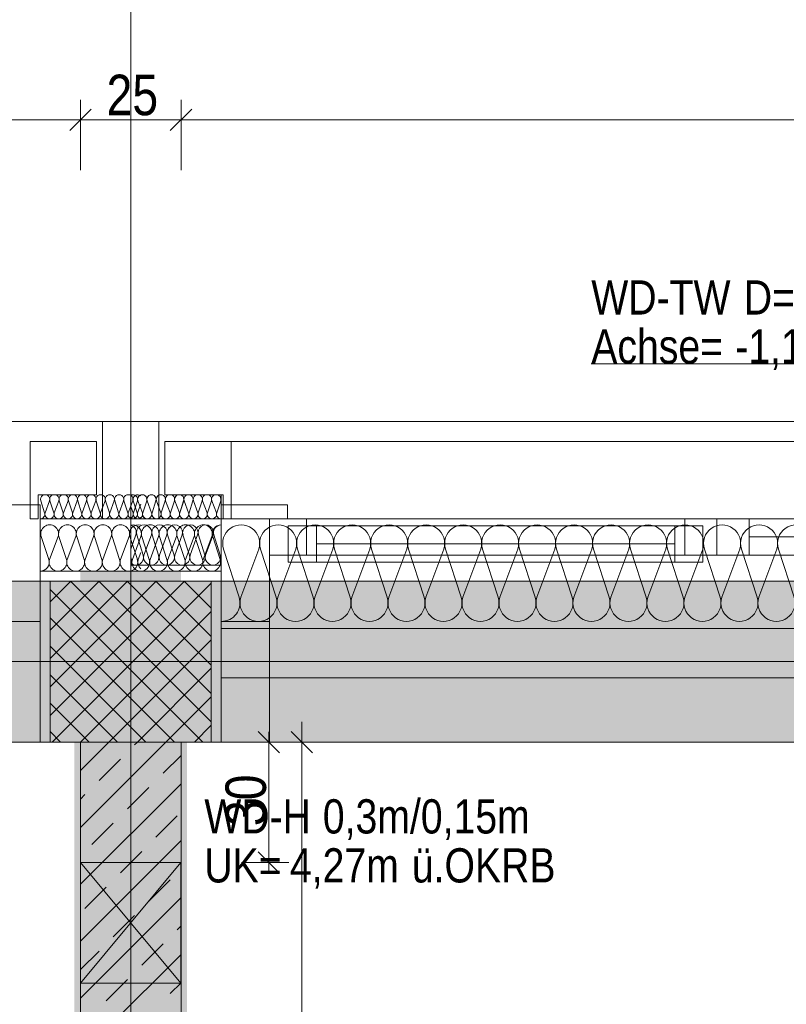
# Model space of a CAD drawing. Extents: x -720 to 300, y 62 to 1162.
# Tile 96 of 256: x -462 to -424, y 983 to 1032. Entities that reach past the tile are written whole.
import ezdxf
from ezdxf.lldxf.tags import DXFTag

# ---------------------------------------------------------------- set-up
doc = ezdxf.new("R2010")
doc.units = 0
doc.layers.get('0').update_dxf_attribs({"lineweight": 13})
for name, color, linetype, lineweight, true_color in [('30 -33 Aussenwände- 3 Aussenstützen', 7, 'Continuous', 50, 0x0000dd), ('30 -33 Aussenwände- 7 Fassade_ Elemente', 7, 'Continuous', 9, 0x00aacc), ('30 -34 Innenwände- 1 tragend', 7, 'Continuous', 13, 0xdd0806), ('30 -34 Innenwände- 11 Durchbruch', 4, 'Continuous', 9, 0x00ffff), ('30 -35 Decken- 1 Konstruktion-Träger- Stahlbeton', 7, 'Continuous', 13, 0x33aa00), ('70 -76 Bemaßung- 2 Allgemein', 9, 'Continuous', 5, 0x808080), ('iwb_Schraffur_F90_feuerbestaendig', 1, 'Continuous', 13, 0xff0000), ('iwb_Schraffur_Unterzug', 7, 'Continuous', 5, 0xffffcc), ('iwb_Sichtbeton', 2, 'Continuous', 50, 0xffff00), ('iwb_Sichtbeton-Shading', 2, 'Continuous', 50, 0xffff00)]:
    doc.layers.add(name, color=color, linetype=linetype, lineweight=lineweight, true_color=true_color)
doc.layers.add('70 -71 Achsen- 1 Gebäudeachsen', color=7, linetype='STRICHPUNKT2-A06G93UB8I', lineweight=18)
doc.layers.add('Keine-1', color=7, linetype='Continuous', lineweight=15)
doc.styles.get("Standard").update_dxf_attribs({"font": 'ARIALN.TTF'})
tags = doc.linetypes.add('fein_strichliert-A06G93UC8I', pattern=[4, 1, -2, 1]).pattern_tags.tags
tags[8:9] = [DXFTag(74, 4), DXFTag(75, 0), DXFTag(340, '0'), DXFTag(46, 0.0), DXFTag(50, 0.0), DXFTag(44, 0.0), DXFTag(45, 0.0)]
tags[6:7] = [DXFTag(74, 4), DXFTag(75, 0), DXFTag(340, '0'), DXFTag(46, 0.0), DXFTag(50, 0.0), DXFTag(44, 0.0), DXFTag(45, 0.0)]
tags[4:5] = [DXFTag(74, 4), DXFTag(75, 0), DXFTag(340, '0'), DXFTag(46, 0.0), DXFTag(50, 0.0), DXFTag(44, 0.0), DXFTag(45, 0.0)]
tags = doc.linetypes.add('STRICHPUNKT2-A06G93UB8I', pattern=[12.7, 6.35, -3.175, 0, -3.175]).pattern_tags.tags
tags[10:11] = [DXFTag(74, 4), DXFTag(75, 0), DXFTag(340, '0'), DXFTag(46, 0.0), DXFTag(50, 0.0), DXFTag(44, 0.0), DXFTag(45, 0.0)]
tags[8:9] = [DXFTag(74, 4), DXFTag(75, 0), DXFTag(340, '0'), DXFTag(46, 0.0), DXFTag(50, 0.0), DXFTag(44, 0.0), DXFTag(45, 0.0)]
tags[6:7] = [DXFTag(74, 4), DXFTag(75, 0), DXFTag(340, '0'), DXFTag(46, 0.0), DXFTag(50, 0.0), DXFTag(44, 0.0), DXFTag(45, 0.0)]
tags[4:5] = [DXFTag(74, 4), DXFTag(75, 0), DXFTag(340, '0'), DXFTag(46, 0.0), DXFTag(50, 0.0), DXFTag(44, 0.0), DXFTag(45, 0.0)]

# ---------------------------------------------------------------- blocks, each defined once
blk = doc.blocks.new('Shading-A06G93SP8I', base_point=(-566.802, 777.112))
at = {"layer": 'iwb_Sichtbeton-Shading', "color": 51, "true_color": 0xffff7f}
for points in [[(-459.652, 995.912), (-459.052, 995.912), (-459.652, 902.312), (-459.052, 902.912)], [(-454.652, 995.912), (-454.052, 995.912), (-454.652, 907.612), (-454.052, 907.612)]]:
    blk.add_solid(points, dxfattribs=at)
blk = doc.blocks.new('Referenz-A06G93UD8I')
at = {"layer": '30 -33 Aussenwände- 3 Aussenstützen', "color": 0, "lineweight": -2}
for p, q in [((-460.853, 1002.892), (-459.832, 1003.912)), ((-460.853, 1001.477), (-458.418, 1003.912)), ((-460.853, 1000.063), (-457.004, 1003.912)), ((-460.853, 998.649), (-455.59, 1003.912)), ((-460.853, 997.235), (-454.176, 1003.912)), ((-460.853, 1003.501), (-453.265, 995.912)), ((-460.761, 995.912), (-452.853, 1003.821)), ((-459.85, 1003.912), (-452.853, 996.915)), ((-458.436, 1003.912), (-452.853, 998.329)), ((-457.022, 1003.912), (-452.853, 999.743)), ((-455.608, 1003.912), (-452.853, 1001.157)), ((-454.193, 1003.912), (-452.853, 1002.572)), ((-460.853, 1002.086), (-454.679, 995.912)), ((-459.347, 995.912), (-452.853, 1002.406)), ((-460.853, 1000.672), (-456.093, 995.912)), ((-457.933, 995.912), (-452.853, 1000.992)), ((-456.853, 1000.912), (-456.853, 998.912)), ((-457.853, 999.912), (-455.853, 999.912)), ((-456.519, 995.912), (-452.853, 999.578)), ((-460.853, 999.258), (-457.507, 995.912)), ((-455.105, 995.912), (-452.853, 998.164)), ((-460.853, 997.844), (-458.921, 995.912)), ((-453.69, 995.912), (-452.853, 996.749)), ((-460.853, 996.429), (-460.336, 995.912))]:
    blk.add_line(p, q, dxfattribs=at)
at = {"layer": '30 -33 Aussenwände- 3 Aussenstützen', "color": 0, "linetype": 'Continuous', "lineweight": -2, "ltscale": 0.13}
for p, q in [((-452.853, 1003.912), (-460.853, 1003.912)), ((-460.853, 1003.912), (-460.853, 995.912)), ((-452.853, 995.912), (-452.853, 1003.912)), ((-460.853, 995.912), (-452.853, 995.912))]:
    blk.add_line(p, q, dxfattribs=at)
at = {"layer": '30 -33 Aussenwände- 7 Fassade_ Elemente', "color": 0, "linetype": 'Continuous', "lineweight": -2, "ltscale": 0.13}
for p, q in [((-458.253, 1011.852), (-607.453, 1011.852)), ((-458.253, 1007.012), (-458.253, 1011.852)), ((-455.453, 1011.852), (-455.453, 1007.012)), ((-306.253, 1011.852), (-455.453, 1011.852)), ((-455.453, 1011.852), (-455.453, 1007.012)), ((-306.253, 1011.852), (-455.453, 1011.852)), ((-461.853, 1010.852), (-461.853, 1007.012)), ((-458.553, 1010.852), (-461.853, 1010.852)), ((-458.553, 1008.212), (-458.553, 1010.852)), ((-455.153, 1008.212), (-455.153, 1010.852)), ((-455.153, 1008.212), (-455.153, 1010.852)), ((-455.153, 1010.852), (-451.853, 1010.852)), ((-455.153, 1010.852), (-451.853, 1010.852)), ((-451.853, 1010.852), (-309.853, 1010.852)), ((-451.853, 1007.012), (-451.853, 1010.852)), ((-451.853, 1010.852), (-451.853, 1007.012)), ((-451.853, 1010.852), (-451.853, 1007.012)), ((-461.453, 1007.012), (-461.453, 1008.212)), ((-461.453, 1008.212), (-458.553, 1008.212)), ((-461.131, 1007.312), (-461.324, 1007.912)), ((-460.887, 1007.912), (-461.109, 1007.312)), ((-460.672, 1007.312), (-460.864, 1007.912)), ((-460.427, 1007.912), (-460.649, 1007.312)), ((-460.212, 1007.312), (-460.405, 1007.912)), ((-459.968, 1007.912), (-460.189, 1007.312)), ((-459.752, 1007.312), (-459.945, 1007.912)), ((-459.508, 1007.912), (-459.73, 1007.312)), ((-459.293, 1007.312), (-459.486, 1007.912)), ((-459.048, 1007.912), (-459.27, 1007.312)), ((-458.833, 1007.312), (-459.026, 1007.912)), ((-458.589, 1007.912), (-458.811, 1007.312)), ((-458.373, 1007.312), (-458.566, 1007.912)), ((-458.129, 1007.912), (-458.351, 1007.312)), ((-457.914, 1007.312), (-458.107, 1007.912)), ((-457.669, 1007.912), (-457.891, 1007.312)), ((-457.454, 1007.312), (-457.647, 1007.912)), ((-457.21, 1007.912), (-457.432, 1007.312)), ((-456.995, 1007.312), (-457.187, 1007.912)), ((-456.75, 1007.912), (-456.972, 1007.312)), ((-456.535, 1007.312), (-456.728, 1007.912)), ((-456.711, 1007.312), (-456.519, 1007.912)), ((-456.711, 1007.309), (-456.519, 1007.909)), ((-456.497, 1007.909), (-456.274, 1007.309)), ((-456.496, 1007.912), (-456.274, 1007.312)), ((-456.252, 1007.312), (-456.059, 1007.912)), ((-456.252, 1007.309), (-456.059, 1007.91)), ((-456.252, 1007.309), (-456.059, 1007.91)), ((-456.037, 1007.91), (-455.815, 1007.31)), ((-456.037, 1007.91), (-455.815, 1007.31)), ((-456.036, 1007.912), (-455.815, 1007.312)), ((-455.792, 1007.312), (-455.599, 1007.912)), ((-455.792, 1007.31), (-455.6, 1007.91)), ((-455.792, 1007.31), (-455.6, 1007.91)), ((-455.577, 1007.912), (-455.355, 1007.312)), ((-455.577, 1007.91), (-455.355, 1007.31)), ((-455.333, 1007.312), (-455.14, 1007.912)), ((-455.333, 1007.31), (-455.14, 1007.91)), ((-452.353, 1008.212), (-455.153, 1008.212)), ((-452.253, 1008.212), (-455.153, 1008.212)), ((-455.118, 1007.91), (-454.895, 1007.31)), ((-455.117, 1007.912), (-454.895, 1007.312)), ((-454.873, 1007.312), (-454.68, 1007.912)), ((-454.873, 1007.31), (-454.681, 1007.911)), ((-454.658, 1007.912), (-454.436, 1007.312)), ((-454.658, 1007.911), (-454.436, 1007.311)), ((-454.413, 1007.312), (-454.22, 1007.912)), ((-454.413, 1007.311), (-454.221, 1007.911)), ((-454.198, 1007.912), (-453.976, 1007.312)), ((-454.198, 1007.911), (-453.976, 1007.311)), ((-453.954, 1007.312), (-453.761, 1007.912)), ((-453.954, 1007.311), (-453.761, 1007.911)), ((-453.739, 1007.911), (-453.517, 1007.312)), ((-453.738, 1007.912), (-453.516, 1007.312)), ((-453.494, 1007.312), (-453.302, 1007.912)), ((-453.494, 1007.312), (-453.301, 1007.912)), ((-453.279, 1007.912), (-453.057, 1007.312)), ((-453.279, 1007.912), (-453.057, 1007.312)), ((-453.279, 1007.912), (-453.057, 1007.312)), ((-453.034, 1007.312), (-452.842, 1007.912)), ((-453.034, 1007.312), (-452.842, 1007.912)), ((-453.034, 1007.312), (-452.842, 1007.912)), ((-452.82, 1007.912), (-452.597, 1007.312)), ((-452.819, 1007.912), (-452.597, 1007.312)), ((-452.575, 1007.312), (-452.382, 1007.912)), ((-452.575, 1007.312), (-452.382, 1007.912)), ((-452.353, 1007.012), (-452.353, 1008.212)), ((-452.253, 1007.012), (-452.253, 1008.212)), ((-461.353, 1007.712), (-464.653, 1007.712)), ((-461.353, 1001.912), (-461.353, 1007.712)), ((-456.734, 1007.309), (-456.853, 1007.631)), ((-456.734, 1007.312), (-456.845, 1007.612)), ((-456.512, 1007.312), (-456.353, 1007.743)), ((-452.353, 1007.712), (-449.053, 1007.712)), ((-452.353, 1001.912), (-452.353, 1007.712)), ((-449.053, 1007.712), (-449.053, 1007.012)), ((-461.853, 1007.012), (-461.453, 1007.012)), ((-461.353, 1007.012), (-461.353, 1004.412)), ((-456.353, 1007.012), (-461.353, 1007.012)), ((-461.353, 995.912), (-461.353, 1007.012)), ((-461.353, 1007.012), (-458.253, 1007.012)), ((-457.353, 1007.012), (-452.353, 1007.012)), ((-456.853, 1007.012), (-304.853, 1007.012)), ((-455.453, 1007.012), (-452.353, 1007.012)), ((-455.453, 1007.012), (-452.353, 1007.012)), ((-452.353, 1007.012), (-452.353, 1004.412)), ((-452.353, 1007.012), (-452.353, 999.112)), ((-451.853, 1007.012), (-452.353, 1007.012)), ((-452.353, 1007.012), (-452.353, 995.912)), ((-451.853, 1007.012), (-452.253, 1007.012)), ((-309.853, 1007.012), (-451.853, 1007.012)), ((-449.953, 1005.212), (-449.953, 1007.012)), ((-449.953, 1007.012), (-448.12, 1007.012)), ((-449.953, 1007.012), (-449.953, 1001.912)), ((-449.953, 1005.212), (-449.953, 1007.012)), ((-449.053, 1007.012), (-449.953, 1007.012)), ((-449.953, 1007.012), (-427.72, 1007.012)), ((-448.12, 1007.012), (-448.12, 1005.212)), ((-429.32, 1007.012), (-427.72, 1007.012)), ((-429.32, 1005.212), (-429.32, 1007.012)), ((-427.72, 1007.012), (-427.72, 1005.212)), ((-427.72, 1007.012), (-426.12, 1007.012)), ((-427.72, 1005.212), (-427.72, 1007.012)), ((-427.72, 1007.012), (-405.486, 1007.012)), ((-426.12, 1007.012), (-426.12, 1005.212)), ((-449.02, 1006.662), (-447.62, 1006.662)), ((-449.02, 1004.862), (-449.02, 1006.662)), ((-449.02, 1004.862), (-449.02, 1006.662)), ((-449.02, 1006.662), (-428.42, 1006.662)), ((-447.62, 1006.662), (-447.62, 1004.862)), ((-429.82, 1004.862), (-429.82, 1006.662)), ((-429.82, 1006.662), (-428.42, 1006.662)), ((-428.42, 1006.662), (-428.42, 1004.862)), ((-428.42, 1006.662), (-428.42, 1004.862)), ((-460.928, 1004.987), (-461.298, 1006.137)), ((-460.46, 1006.137), (-460.885, 1004.987)), ((-460.047, 1004.987), (-460.417, 1006.137)), ((-459.579, 1006.137), (-460.004, 1004.987)), ((-459.166, 1004.987), (-459.536, 1006.137)), ((-458.698, 1006.137), (-459.123, 1004.987)), ((-458.285, 1004.987), (-458.655, 1006.137)), ((-457.817, 1006.137), (-458.242, 1004.987)), ((-457.404, 1004.987), (-457.774, 1006.137)), ((-456.936, 1006.137), (-457.361, 1004.987)), ((-456.523, 1004.987), (-456.893, 1006.137)), ((-456.59, 1006.212), (-456.853, 1005.502)), ((-456.77, 1004.987), (-456.345, 1006.137)), ((-456.553, 1006.212), (-456.231, 1005.212)), ((-456.302, 1006.137), (-455.932, 1004.987)), ((-456.194, 1005.212), (-455.824, 1006.212)), ((-455.889, 1004.987), (-455.464, 1006.137)), ((-455.787, 1006.212), (-455.465, 1005.212)), ((-455.787, 1006.212), (-455.465, 1005.212)), ((-455.428, 1005.212), (-455.058, 1006.212)), ((-455.428, 1005.212), (-455.058, 1006.212)), ((-455.421, 1006.137), (-455.051, 1004.987)), ((-455.021, 1006.212), (-454.699, 1005.212)), ((-455.021, 1006.212), (-454.699, 1005.212)), ((-455.008, 1004.987), (-454.583, 1006.137)), ((-454.662, 1005.212), (-454.292, 1006.212)), ((-454.54, 1006.137), (-454.17, 1004.987)), ((-454.255, 1006.212), (-453.933, 1005.212)), ((-454.127, 1004.987), (-453.702, 1006.137)), ((-453.896, 1005.212), (-453.526, 1006.212)), ((-453.896, 1005.212), (-453.526, 1006.212)), ((-453.659, 1006.137), (-453.289, 1004.987)), ((-453.489, 1006.212), (-453.167, 1005.212)), ((-453.489, 1006.212), (-453.167, 1005.212)), ((-453.246, 1004.987), (-452.821, 1006.137)), ((-453.13, 1005.212), (-452.76, 1006.212)), ((-452.778, 1006.137), (-452.408, 1004.987)), ((-452.723, 1006.212), (-452.401, 1005.212)), ((-426.12, 1006.112), (-407.32, 1006.112)), ((-451.466, 1003.112), (-452.237, 1005.512)), ((-450.489, 1005.512), (-451.376, 1003.112)), ((-449.627, 1003.112), (-450.399, 1005.512)), ((-449.627, 1003.112), (-450.399, 1005.512)), ((-448.65, 1005.512), (-449.537, 1003.112)), ((-448.65, 1005.512), (-449.537, 1003.112)), ((-447.789, 1003.112), (-448.56, 1005.512)), ((-446.812, 1005.512), (-447.699, 1003.112)), ((-429.82, 1005.762), (-447.62, 1005.762)), ((-445.95, 1003.112), (-446.722, 1005.512)), ((-444.973, 1005.512), (-445.86, 1003.112)), ((-444.112, 1003.112), (-444.883, 1005.512)), ((-443.135, 1005.512), (-444.022, 1003.112)), ((-442.273, 1003.112), (-443.045, 1005.512)), ((-441.296, 1005.512), (-442.183, 1003.112)), ((-440.435, 1003.112), (-441.206, 1005.512)), ((-439.458, 1005.512), (-440.345, 1003.112)), ((-438.596, 1003.112), (-439.368, 1005.512)), ((-437.619, 1005.512), (-438.506, 1003.112)), ((-436.758, 1003.112), (-437.529, 1005.512)), ((-435.78, 1005.512), (-436.668, 1003.112)), ((-434.919, 1003.112), (-435.69, 1005.512)), ((-433.942, 1005.512), (-434.829, 1003.112)), ((-433.081, 1003.112), (-433.852, 1005.512)), ((-432.103, 1005.512), (-432.991, 1003.112)), ((-431.242, 1003.112), (-432.013, 1005.512)), ((-430.265, 1005.512), (-431.152, 1003.112)), ((-429.404, 1003.112), (-430.175, 1005.512)), ((-428.426, 1005.512), (-429.314, 1003.112)), ((-427.565, 1003.112), (-428.336, 1005.512)), ((-426.588, 1005.512), (-427.475, 1003.112)), ((-425.727, 1003.112), (-426.498, 1005.512)), ((-424.749, 1005.512), (-425.637, 1003.112)), ((-423.888, 1003.112), (-424.659, 1005.512)), ((-456.853, 1005.111), (-456.813, 1004.987)), ((-456.48, 1004.987), (-456.353, 1005.331)), ((-448.12, 1005.212), (-449.953, 1005.212)), ((-427.72, 1005.212), (-449.953, 1005.212)), ((-427.72, 1005.212), (-429.32, 1005.212)), ((-426.12, 1005.212), (-427.72, 1005.212)), ((-405.486, 1005.212), (-427.72, 1005.212)), ((-452.353, 1004.709), (-456.853, 1004.709)), ((-452.353, 1001.552), (-452.353, 1004.709)), ((-428.42, 1004.862), (-449.02, 1004.862)), ((-447.62, 1004.862), (-449.02, 1004.862)), ((-428.42, 1004.862), (-429.82, 1004.862)), ((-461.353, 1004.412), (-456.353, 1004.412)), ((-452.353, 1004.412), (-457.353, 1004.412)), ((-456.853, 1004.412), (-452.353, 1004.412)), ((-452.353, 1004.412), (-452.353, 995.912)), ((-463.753, 1001.912), (-461.353, 1001.912)), ((-461.353, 1001.912), (-461.353, 995.912)), ((-449.953, 1001.912), (-452.353, 1001.912)), ((-452.353, 995.912), (-452.353, 1001.912)), ((-309.353, 1001.552), (-452.353, 1001.552)), ((-449.953, 1001.912), (-449.953, 995.912)), ((-456.853, 1000.912), (-456.853, 998.912)), ((-456.853, 1000.912), (-456.853, 998.912)), ((-455.853, 999.912), (-457.853, 999.912)), ((-455.853, 999.912), (-457.853, 999.912)), ((-452.353, 999.112), (-309.353, 999.112)), ((-604.353, 995.912), (-461.353, 995.912)), ((-461.353, 995.912), (-463.753, 995.912)), ((-449.953, 995.912), (-452.353, 995.912)), ((-452.353, 995.912), (-309.353, 995.912))]:
    blk.add_line(p, q, dxfattribs=at)
for centre, major_axis, end_param in [((-461.105, 1007.983), (0.219, -0.07), 3.765224), ((-460.646, 1007.983), (0.219, -0.07), 3.765224), ((-460.186, 1007.983), (0.219, -0.07), 3.765224), ((-459.727, 1007.983), (0.219, -0.07), 3.765224), ((-459.267, 1007.983), (0.219, -0.07), 3.765224), ((-458.807, 1007.983), (0.219, -0.07), 3.765224), ((-458.348, 1007.983), (0.219, -0.07), 3.765224), ((-457.888, 1007.983), (0.219, -0.07), 3.765224), ((-457.428, 1007.983), (0.219, -0.07), 3.765224), ((-457.428, 1007.983), (-0.135, 0.186), 1.255075), ((-457.428, 1007.983), (0.135, 0.186), 1.255075), ((-457.428, 1007.983), (0.219, -0.07), 1.255075), ((-456.969, 1007.983), (0.219, -0.07), 3.765224), ((-456.969, 1007.983), (-0.135, 0.186), 1.255075), ((-456.969, 1007.983), (0.135, 0.186), 1.255075), ((-456.738, 1007.979), (0.219, -0.07), 2.411197), ((-456.737, 1007.983), (0.219, -0.07), 2.370593), ((-456.969, 1007.983), (0.219, -0.07), 1.255075), ((-456.509, 1007.983), (0.156, 0.168), 2.630521), ((-456.278, 1007.983), (0.219, -0.07), 3.765224), ((-456.278, 1007.98), (0.219, -0.07), 3.765224), ((-456.278, 1007.983), (-0.135, 0.186), 1.255075), ((-456.278, 1007.98), (-0.135, 0.186), 1.255075), ((-456.278, 1007.98), (0.135, 0.186), 1.255075), ((-456.278, 1007.983), (0.135, 0.186), 1.255075), ((-456.278, 1007.983), (0.219, -0.07), 1.255075), ((-456.278, 1007.98), (0.219, -0.07), 1.255075), ((-455.818, 1007.98), (0.219, -0.07), 3.765224), ((-455.818, 1007.98), (-0.135, 0.186), 1.255075), ((-455.818, 1007.983), (0.219, -0.07), 3.765224), ((-455.818, 1007.983), (-0.135, 0.186), 1.255075), ((-455.818, 1007.983), (0.135, 0.186), 1.255075), ((-455.818, 1007.98), (0.135, 0.186), 1.255075), ((-455.818, 1007.98), (0.219, -0.07), 1.255075), ((-455.818, 1007.983), (0.219, -0.07), 1.255075), ((-455.359, 1007.981), (0.219, -0.07), 3.765224), ((-455.358, 1007.983), (0.219, -0.07), 3.765224), ((-454.899, 1007.983), (0.219, -0.07), 3.765224), ((-454.899, 1007.981), (0.219, -0.07), 3.765224), ((-454.44, 1007.981), (0.219, -0.07), 3.765224), ((-454.439, 1007.983), (0.219, -0.07), 3.765224), ((-453.98, 1007.982), (0.219, -0.07), 3.765224), ((-453.979, 1007.983), (0.219, -0.07), 3.765224), ((-453.52, 1007.983), (0.219, -0.07), 3.765224), ((-453.52, 1007.982), (0.219, -0.07), 3.765224), ((-453.061, 1007.982), (0.219, -0.07), 3.765224), ((-453.061, 1007.982), (0.219, -0.07), 3.765224), ((-453.06, 1007.983), (0.219, -0.07), 3.765224), ((-452.6, 1007.983), (0.219, -0.07), 3.765224), ((-452.601, 1007.983), (0.219, -0.07), 3.765224), ((-461.35, 1007.242), (-0.003, -0.23), 1.896254), ((-460.89, 1007.242), (-0.219, 0.07), 3.764652), ((-460.431, 1007.242), (-0.219, 0.07), 3.764652), ((-459.971, 1007.242), (-0.219, 0.07), 3.764652), ((-459.511, 1007.242), (-0.219, 0.07), 3.764652), ((-459.052, 1007.242), (-0.219, 0.07), 3.764652), ((-458.592, 1007.242), (-0.219, 0.07), 3.764652), ((-458.132, 1007.242), (-0.219, 0.07), 3.764652), ((-457.673, 1007.242), (-0.219, 0.07), 1.254884), ((-457.673, 1007.242), (-0.219, 0.07), 3.764652), ((-457.673, 1007.242), (-0.135, -0.186), 1.254884), ((-457.673, 1007.242), (0.135, -0.186), 1.254884), ((-457.213, 1007.242), (-0.219, 0.07), 1.254884), ((-457.213, 1007.242), (-0.219, 0.07), 3.764652), ((-457.213, 1007.242), (-0.135, -0.186), 1.254884), ((-457.213, 1007.242), (0.135, -0.186), 1.254884), ((-456.753, 1007.242), (-0.219, 0.07), 1.254884), ((-456.753, 1007.242), (-0.135, -0.186), 1.254884), ((-456.953, 1007.239), (0.1, -0.207), 1.434048), ((-456.952, 1007.242), (0.108, -0.203), 1.394296), ((-456.493, 1007.242), (-0.219, 0.07), 1.254884), ((-456.493, 1007.239), (-0.219, 0.07), 1.254884), ((-456.493, 1007.242), (-0.135, -0.186), 1.254884), ((-456.493, 1007.239), (-0.135, -0.186), 1.254884), ((-456.753, 1007.242), (0.135, -0.186), 1.254884), ((-456.294, 1007.242), (-0.219, 0.07), 1.621785), ((-456.493, 1007.242), (0.135, -0.186), 1.254884), ((-456.493, 1007.239), (0.135, -0.186), 1.254884), ((-456.033, 1007.242), (-0.219, 0.07), 3.764652), ((-456.033, 1007.242), (-0.219, 0.07), 1.254884), ((-456.033, 1007.239), (-0.219, 0.07), 3.764652), ((-456.033, 1007.239), (-0.219, 0.07), 1.254884), ((-456.033, 1007.242), (-0.135, -0.186), 1.254884), ((-456.033, 1007.239), (-0.135, -0.186), 1.254884), ((-456.033, 1007.242), (0.135, -0.186), 1.254884), ((-456.033, 1007.239), (0.135, -0.186), 1.254884), ((-455.574, 1007.242), (-0.219, 0.07), 3.764652), ((-455.574, 1007.242), (-0.219, 0.07), 1.254884), ((-455.574, 1007.24), (-0.219, 0.07), 3.764652), ((-455.574, 1007.24), (-0.219, 0.07), 1.254884), ((-455.574, 1007.242), (-0.135, -0.186), 1.254884), ((-455.574, 1007.24), (-0.135, -0.186), 1.254884), ((-455.574, 1007.242), (0.135, -0.186), 1.254884), ((-455.574, 1007.24), (0.135, -0.186), 1.254884), ((-455.114, 1007.242), (-0.219, 0.07), 3.764652), ((-455.114, 1007.24), (-0.219, 0.07), 3.764652), ((-454.654, 1007.242), (-0.219, 0.07), 3.764652), ((-454.654, 1007.24), (-0.219, 0.07), 3.764652), ((-454.195, 1007.242), (-0.219, 0.07), 3.764652), ((-454.195, 1007.241), (-0.219, 0.07), 3.764652), ((-453.735, 1007.242), (-0.219, 0.07), 3.764652), ((-453.735, 1007.241), (-0.219, 0.07), 3.764652), ((-453.275, 1007.241), (-0.219, 0.07), 3.764652), ((-453.275, 1007.241), (-0.219, 0.07), 3.764652), ((-453.275, 1007.242), (-0.219, 0.07), 3.764652), ((-452.816, 1007.242), (-0.219, 0.07), 3.764652), ((-452.816, 1007.242), (-0.219, 0.07), 3.764652), ((-452.816, 1007.242), (-0.219, 0.07), 3.764652), ((-452.356, 1007.242), (-0.219, 0.07), 1.896254), ((-452.356, 1007.242), (-0.219, 0.07), 1.896254), ((-460.879, 1006.272), (0.419, -0.135), 3.765224), ((-459.998, 1006.272), (0.419, -0.135), 3.765224), ((-459.117, 1006.272), (0.419, -0.135), 3.765224), ((-458.236, 1006.272), (0.419, -0.135), 3.765224), ((-458.236, 1006.272), (-0.258, 0.356), 1.255075), ((-458.236, 1006.272), (0.258, 0.356), 1.255075), ((-458.236, 1006.272), (0.419, -0.135), 1.255075), ((-457.355, 1006.272), (0.419, -0.135), 3.765224), ((-457.355, 1006.272), (-0.258, 0.356), 1.255075), ((-457.355, 1006.272), (0.258, 0.356), 1.255075), ((-457.355, 1006.272), (0.419, -0.135), 1.255075), ((-456.474, 1006.272), (0.121, 0.423), 2.160679), ((-456.764, 1006.272), (0.419, -0.135), 2.086103), ((-456.955, 1006.329), (0.364, -0.117), 1.613483), ((-456.189, 1006.329), (-0.225, 0.31), 1.254884), ((-456.189, 1006.329), (0.225, 0.31), 1.254884), ((-455.883, 1006.272), (-0.258, 0.356), 1.254884), ((-455.883, 1006.272), (0.258, 0.356), 1.254884), ((-456.189, 1006.329), (0.364, -0.117), 1.254884), ((-455.423, 1006.329), (0.364, -0.117), 3.764652), ((-455.423, 1006.329), (-0.225, 0.31), 1.254884), ((-455.423, 1006.329), (0.225, 0.31), 1.254884), ((-455.883, 1006.272), (0.419, -0.135), 1.254884), ((-455.002, 1006.272), (0.419, -0.135), 3.764652), ((-455.002, 1006.272), (-0.258, 0.356), 1.254884), ((-455.002, 1006.272), (0.258, 0.356), 1.254884), ((-455.423, 1006.329), (0.364, -0.117), 1.254884), ((-454.656, 1006.329), (0.364, -0.117), 3.764652), ((-454.656, 1006.329), (-0.225, 0.31), 1.254884), ((-454.656, 1006.329), (0.225, 0.31), 1.254884), ((-455.002, 1006.272), (0.419, -0.135), 1.254884), ((-454.121, 1006.272), (0.419, -0.135), 3.764652), ((-454.121, 1006.272), (-0.258, 0.356), 1.254884), ((-454.656, 1006.329), (0.364, -0.117), 1.254884), ((-454.121, 1006.272), (0.258, 0.356), 1.254884), ((-453.89, 1006.329), (0.364, -0.117), 3.764652), ((-453.89, 1006.329), (0.364, -0.117), 3.764652), ((-454.121, 1006.272), (0.419, -0.135), 1.254884), ((-453.24, 1006.272), (0.419, -0.135), 3.764652), ((-453.124, 1006.329), (0.364, -0.117), 3.764652), ((-453.124, 1006.329), (0.364, -0.117), 3.764652), ((-452.359, 1006.272), (0.006, 0.44), 1.896254), ((-452.358, 1006.329), (0.005, 0.383), 1.896254), ((-451.363, 1005.794), (0.874, -0.282), 3.765224), ((-449.524, 1005.794), (0.874, -0.282), 3.765224), ((-449.524, 1005.794), (0.874, -0.282), 3.765224), ((-447.686, 1005.794), (0.874, -0.282), 3.765224), ((-445.847, 1005.794), (0.874, -0.282), 3.765224), ((-444.009, 1005.794), (0.874, -0.282), 3.765224), ((-442.17, 1005.794), (0.874, -0.282), 3.765224), ((-440.332, 1005.794), (0.874, -0.282), 3.765224), ((-438.493, 1005.794), (0.874, -0.282), 3.765224), ((-436.655, 1005.794), (0.874, -0.282), 3.765224), ((-434.816, 1005.794), (0.874, -0.282), 3.765224), ((-432.978, 1005.794), (0.874, -0.282), 3.765224), ((-431.139, 1005.794), (0.874, -0.282), 3.765224), ((-429.301, 1005.794), (0.874, -0.282), 3.765224), ((-427.462, 1005.794), (0.874, -0.282), 3.765224), ((-425.624, 1005.794), (0.874, -0.282), 3.765224), ((-423.785, 1005.794), (0.874, -0.282), 3.765224), ((-461.347, 1004.852), (-0.006, -0.44), 1.896254), ((-460.466, 1004.852), (-0.419, 0.135), 3.764652), ((-459.585, 1004.852), (-0.419, 0.135), 3.764652), ((-458.704, 1004.852), (-0.419, 0.135), 1.254884), ((-458.704, 1004.852), (-0.419, 0.135), 3.764652), ((-458.704, 1004.852), (0.258, -0.356), 1.254884), ((-457.823, 1004.852), (-0.419, 0.135), 1.254884), ((-457.823, 1004.852), (-0.419, 0.135), 3.764652), ((-457.823, 1004.852), (0.258, -0.356), 1.254884), ((-456.942, 1004.852), (-0.419, 0.135), 1.254884), ((-456.596, 1005.095), (-0.257, -0.283), 2.619647), ((-457.232, 1004.852), (0.379, -0.223), 0.8444), ((-456.351, 1004.852), (-0.419, 0.135), 1.255075), ((-456.942, 1004.852), (0.258, -0.356), 1.254884), ((-456.061, 1004.852), (-0.419, 0.135), 1.157172), ((-455.83, 1005.095), (-0.364, 0.117), 3.765224), ((-455.83, 1005.095), (-0.364, 0.117), 1.255075), ((-456.351, 1004.852), (0.258, -0.356), 1.255075), ((-455.47, 1004.852), (-0.419, 0.135), 3.765224), ((-455.47, 1004.852), (-0.419, 0.135), 1.255075), ((-455.83, 1005.095), (0.225, -0.31), 1.255075), ((-455.064, 1005.095), (-0.364, 0.117), 3.765224), ((-455.064, 1005.095), (-0.364, 0.117), 1.255075), ((-455.47, 1004.852), (0.258, -0.356), 1.255075), ((-454.589, 1004.852), (-0.419, 0.135), 3.765224), ((-454.589, 1004.852), (-0.419, 0.135), 1.255075), ((-455.064, 1005.095), (0.225, -0.31), 1.255075), ((-454.298, 1005.095), (-0.364, 0.117), 3.765224), ((-454.589, 1004.852), (0.258, -0.356), 1.255075), ((-453.708, 1004.852), (-0.419, 0.135), 3.765224), ((-453.532, 1005.095), (-0.364, 0.117), 3.765224), ((-453.532, 1005.095), (-0.364, 0.117), 3.765224), ((-452.827, 1004.852), (-0.419, 0.135), 3.765224), ((-452.765, 1005.095), (-0.364, 0.117), 3.765224), ((-458.704, 1004.852), (-0.258, -0.356), 1.254884), ((-457.823, 1004.852), (-0.258, -0.356), 1.254884), ((-456.942, 1004.852), (-0.258, -0.356), 1.254884), ((-456.351, 1004.852), (-0.258, -0.356), 1.255075), ((-455.83, 1005.095), (-0.225, -0.31), 1.255075), ((-455.47, 1004.852), (-0.258, -0.356), 1.255075), ((-455.064, 1005.095), (-0.225, -0.31), 1.255075), ((-454.589, 1004.852), (-0.258, -0.356), 1.255075), ((-452.34, 1002.831), (-0.013, -0.918), 1.896254), ((-450.502, 1002.831), (-0.874, 0.282), 3.764652), ((-450.502, 1002.831), (-0.874, 0.282), 3.764652), ((-448.663, 1002.831), (-0.874, 0.282), 3.764652), ((-448.663, 1002.831), (-0.874, 0.282), 3.764652), ((-446.825, 1002.831), (-0.874, 0.282), 3.764652), ((-444.986, 1002.831), (-0.874, 0.282), 3.764652), ((-443.148, 1002.831), (-0.874, 0.282), 3.764652), ((-441.309, 1002.831), (-0.874, 0.282), 3.764652), ((-439.47, 1002.831), (-0.874, 0.282), 3.764652), ((-437.632, 1002.831), (-0.874, 0.282), 3.764652), ((-435.793, 1002.831), (-0.874, 0.282), 3.764652), ((-433.955, 1002.831), (-0.874, 0.282), 3.764652), ((-432.116, 1002.831), (-0.874, 0.282), 3.764652), ((-430.278, 1002.831), (-0.874, 0.282), 3.764652), ((-428.439, 1002.831), (-0.874, 0.282), 3.764652), ((-426.601, 1002.831), (-0.874, 0.282), 3.764652), ((-424.762, 1002.831), (-0.874, 0.282), 3.764652)]:
    blk.add_ellipse(centre, major_axis=major_axis, ratio=1, start_param=0, end_param=end_param, dxfattribs=at)
at = {"layer": '30 -34 Innenwände- 1 tragend', "color": 0, "lineweight": -2}
for p, q in [((-459.353, 994.492), (-457.933, 995.912)), ((-459.353, 991.664), (-455.105, 995.912)), ((-459.353, 995.906), (-459.347, 995.912)), ((-459.353, 994.492), (-457.933, 995.912)), ((-459.353, 991.664), (-455.105, 995.912)), ((-459.353, 995.906), (-459.347, 995.912)), ((-459.353, 902.612), (-459.353, 995.912)), ((-456.659, 995.771), (-456.519, 995.912)), ((-456.659, 995.771), (-456.519, 995.912)), ((-454.353, 907.612), (-454.353, 995.912)), ((-455.245, 994.357), (-454.353, 995.249)), ((-455.245, 994.357), (-454.353, 995.249)), ((-458.427, 994.004), (-457.366, 995.064)), ((-458.427, 994.004), (-457.366, 995.064)), ((-459.353, 988.835), (-454.353, 993.835)), ((-459.353, 988.835), (-454.353, 993.835)), ((-457.013, 992.589), (-455.952, 993.65)), ((-457.013, 992.589), (-455.952, 993.65)), ((-459.353, 993.078), (-459.134, 993.297)), ((-459.353, 993.078), (-459.134, 993.297)), ((-455.599, 991.175), (-454.538, 992.236)), ((-455.599, 991.175), (-454.538, 992.236)), ((-458.781, 990.822), (-457.72, 991.882)), ((-458.781, 990.822), (-457.72, 991.882)), ((-459.353, 986.007), (-454.353, 991.007)), ((-459.353, 986.007), (-454.353, 991.007)), ((-457.366, 989.407), (-456.306, 990.468)), ((-457.366, 989.407), (-456.306, 990.468)), ((-455.952, 987.993), (-454.892, 989.054)), ((-455.952, 987.993), (-454.892, 989.054)), ((-459.134, 987.64), (-458.074, 988.7)), ((-459.134, 987.64), (-458.074, 988.7)), ((-459.353, 983.178), (-454.353, 988.178)), ((-459.353, 983.178), (-454.353, 988.178)), ((-457.72, 986.225), (-456.659, 987.286)), ((-457.72, 986.225), (-456.659, 987.286)), ((-454.538, 986.579), (-454.353, 986.764)), ((-454.538, 986.579), (-454.353, 986.764)), ((-456.306, 984.811), (-455.245, 985.872)), ((-456.306, 984.811), (-455.245, 985.872)), ((-459.353, 984.593), (-458.427, 985.518)), ((-459.353, 984.593), (-458.427, 985.518)), ((-459.353, 980.35), (-454.353, 985.35)), ((-459.353, 980.35), (-454.353, 985.35)), ((-458.074, 983.044), (-457.013, 984.104)), ((-458.074, 983.044), (-457.013, 984.104)), ((-454.892, 983.397), (-454.353, 983.936)), ((-454.892, 983.397), (-454.353, 983.936))]:
    blk.add_line(p, q, dxfattribs=at)
at = {"layer": '30 -34 Innenwände- 1 tragend', "color": 0, "linetype": 'Continuous', "lineweight": -2, "ltscale": 0.13}
for p, q in [((-454.353, 995.912), (-459.353, 995.912)), ((-459.353, 902.612), (-459.353, 995.912)), ((-454.353, 907.612), (-454.353, 995.912))]:
    blk.add_line(p, q, dxfattribs=at)
at = {"layer": '30 -34 Innenwände- 11 Durchbruch', "color": 0, "linetype": 'Continuous', "lineweight": -2, "ltscale": 0.13}
for p, q in [((-411.095, 1014.728), (-433.964, 1014.728)), ((-459.355, 989.912), (-454.355, 989.912)), ((-454.355, 989.912), (-459.355, 983.912)), ((-454.355, 983.912), (-459.355, 989.912)), ((-459.355, 983.912), (-459.355, 989.912)), ((-459.355, 989.912), (-454.355, 983.912)), ((-454.355, 989.912), (-459.355, 983.912)), ((-454.355, 983.912), (-454.355, 989.912)), ((-459.355, 983.912), (-454.355, 983.912))]:
    blk.add_line(p, q, dxfattribs=at)
at = {"layer": '30 -34 Innenwände- 11 Durchbruch', "color": 0, "lineweight": -2}
for points in [[(-456.855, 986.912), (-459.355, 989.912), (-456.855, 989.912)], [(-456.855, 986.912), (-456.855, 989.912), (-454.355, 989.912)], [(-456.855, 983.912), (-459.355, 983.912), (-456.855, 986.912)], [(-456.855, 983.912), (-456.855, 986.912), (-454.355, 983.912)]]:
    blk.add_solid(points, dxfattribs=at)
at = {"layer": '30 -35 Decken- 1 Konstruktion-Träger- Stahlbeton', "color": 0, "linetype": 'fein_strichliert-A06G93UC8I', "lineweight": -2, "ltscale": 0.13}
for p, q in [((76.456, 1003.912), (-682.362, 1003.912)), ((76.456, 995.912), (-682.362, 995.912))]:
    blk.add_line(p, q, dxfattribs=at)
at = {"layer": '70 -71 Achsen- 1 Gebäudeachsen', "color": 0, "linetype": 'STRICHPUNKT2-A06G93UB8I', "lineweight": -2, "ltscale": 0.13}
for p, q in [((-456.853, 1084.852), (-456.853, 85.412)), ((-682.362, 999.912), (76.456, 999.912))]:
    blk.add_line(p, q, dxfattribs=at)
at = {"layer": '70 -76 Bemaßung- 2 Allgemein', "color": 0, "linetype": 'Continuous', "lineweight": -2, "ltscale": 0.13}
for p, q in [((-459.353, 1024.352), (-459.353, 1027.852)), ((-459.353, 1024.352), (-459.353, 1027.852)), ((-454.353, 1024.352), (-454.353, 1027.852)), ((-454.353, 1024.352), (-454.353, 1027.852)), ((-459.884, 1026.322), (-458.822, 1027.383)), ((-458.822, 1027.383), (-459.884, 1026.322)), ((-454.884, 1026.322), (-453.822, 1027.383)), ((-453.822, 1027.383), (-454.884, 1026.322)), ((-460.413, 1026.852), (-605.293, 1026.852)), ((-458.353, 1026.852), (-460.413, 1026.852)), ((-460.353, 1026.852), (-458.293, 1026.852)), ((-455.413, 1026.852), (-458.293, 1026.852)), ((-453.353, 1026.852), (-455.413, 1026.852)), ((-455.353, 1026.852), (-453.293, 1026.852)), ((-308.413, 1026.852), (-453.293, 1026.852)), ((-448.353, 996.912), (-448.353, 994.852)), ((-450.524, 996.443), (-449.462, 995.382)), ((-449.993, 996.412), (-449.993, 994.852)), ((-448.884, 996.443), (-447.822, 995.382)), ((-451.353, 995.912), (-448.993, 995.912)), ((-450.853, 995.912), (-447.353, 995.912)), ((-449.993, 990.973), (-449.993, 994.852)), ((-448.353, 908.673), (-448.353, 994.852)), ((-449.993, 989.412), (-449.993, 990.973)), ((-449.462, 989.382), (-450.524, 990.443)), ((-451.355, 989.912), (-448.993, 989.912))]:
    blk.add_line(p, q, dxfattribs=at)
at = {"layer": 'Keine-1', "color": 0, "linetype": 'fein_strichliert-A06G93UC8I', "lineweight": -2, "ltscale": 0.13}
blk.add_line((-682.362, 1011.85), (76.456, 1011.851), dxfattribs=at)
at = {"layer": '30 -34 Innenwände- 11 Durchbruch', "color": 0, "linetype": 'Continuous', "lineweight": -2, "ltscale": 0.13, "char_height": 1.7, "attachment_point": 1}
for s, insert in [('{\\fArial Narrow;WD-TW}', (-433.964, 1018.875)), ('{\\fArial Narrow;D=0,20m}', (-426.384, 1018.875)), ('{\\fArial Narrow;Achse=}', (-433.964, 1016.439)), ('{\\fArial Narrow;-1,10m}', (-426.809, 1016.439)), ('{\\fArial Narrow;0,3m/0,15m}', (-447.306, 993.063)), ('{\\fArial Narrow;WD-H}', (-453.194, 993.063)), ('{\\fArial Narrow;UK=}', (-453.194, 990.627)), ('{\\fArial Narrow;4,27m}', (-448.941, 990.627)), ('{\\fArial Narrow;ü.OKRB}', (-442.885, 990.627))]:
    blk.add_mtext(s, dxfattribs=dict(at, insert=insert))
at = {"layer": '70 -76 Bemaßung- 2 Allgemein', "color": 0, "linetype": 'Continuous', "lineweight": -2, "ltscale": 0.13, "insert": (-458.055, 1029.103), "char_height": 2.01377, "attachment_point": 1}
blk.add_mtext('{\\fArial Narrow;25}', dxfattribs=at)
at = {"layer": '70 -76 Bemaßung- 2 Allgemein', "color": 0, "linetype": 'Continuous', "lineweight": -2, "ltscale": 0.13, "insert": (-452.144, 991.73), "char_height": 2.01377, "attachment_point": 1, "rotation": 90}
blk.add_mtext('{\\fArial Narrow;30}', dxfattribs=at)
blk = doc.blocks.new('Referenz-A06G93UF8I')
at = {"layer": 'iwb_Schraffur_F90_feuerbestaendig', "linetype": 'Continuous', "ltscale": 0.13}
blk.add_hatch(color=256, dxfattribs=at).paths.add_polyline_path([(-459.352, 1004.412), (-454.352, 1004.412), (-454.352, 907.612), (-345.252, 907.612), (-345.252, 902.612), (-459.352, 902.612)])
at = {"layer": 'iwb_Schraffur_Unterzug', "linetype": 'Continuous', "ltscale": 0.13}
for points in [[(-682.362, 1003.912), (76.456, 1003.912), (76.456, 1001.038)], [(-682.362, 1003.912), (76.456, 1001.038), (-682.362, 1000.171)], [(-682.362, 1000.171), (76.456, 1001.038), (76.456, 998.786)], [(-682.362, 1000.171), (76.456, 998.786), (-682.362, 999.653)], [(-682.362, 999.653), (76.456, 998.786), (76.456, 995.912)], [(-682.362, 999.653), (76.456, 995.912), (-682.362, 995.912)]]:
    blk.add_solid(points, dxfattribs=at)
at = {"layer": 'iwb_Sichtbeton', "linetype": 'Continuous', "ltscale": 0.5}
for points in [[(-459.652, 995.912), (-459.052, 995.912), (-459.652, 902.312), (-459.052, 902.912)], [(-454.652, 995.912), (-454.052, 995.912), (-454.652, 907.612), (-454.052, 907.612)]]:
    blk.add_solid(points, dxfattribs=at)

msp = doc.modelspace()

# ---------------------------------------------------------------- block references
at = {"color": 8, "lineweight": 13, "ltscale": 0.13, "true_color": 0x808080}
msp.add_blockref('Referenz-A06G93UD8I', (0, 0), dxfattribs=at)
at = {"color": 8, "lineweight": 25, "ltscale": 0.25, "true_color": 0x808080}
msp.add_blockref('Referenz-A06G93UF8I', (0, 0), dxfattribs=at)
msp.add_blockref('Shading-A06G93SP8I', (-566.802, 777.112))

doc.saveas('drawing.dxf')
